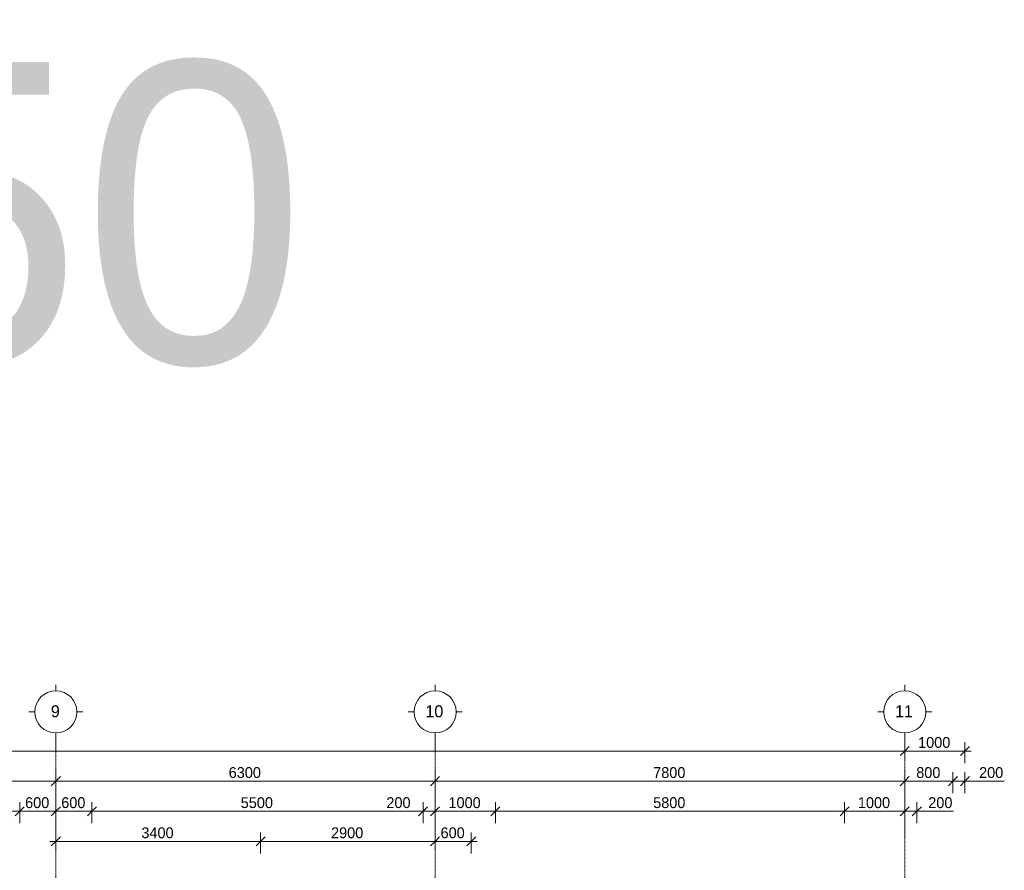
# Model space of a CAD drawing. Header units: millimetres. Extents: x -5900 to 46500, y -6400 to 34843.
# Tile 15 of 15: x 25900 to 42253, y 20720 to 34843. Entities that reach past the tile are written whole.
import ezdxf

# ---------------------------------------------------------------- set-up
doc = ezdxf.new("R2010")
doc.units = ezdxf.units.MM
doc.linetypes.add('StructuralPlan-L15$0$Grid Line', pattern=[22.225, 12.7, -3.175, 3.175, -3.175])
doc.layers.get('Defpoints').update_dxf_attribs({"color": 6})
for name, color, linetype, lineweight in [('S - LINE', 7, 'Continuous', 20), ('StructuralPlan-L15$0$A-010-D_DIM', 7, 'Continuous', 5), ('StructuralPlan-L15$0$A-010-D_DIM-100', 7, 'Continuous', 5), ('StructuralPlan-L15$0$Z-030-M_GRID', 7, 'Continuous', 5), ('StructuralPlan-L15$0$Z-033_T_GRIDREF', 7, 'Continuous', 5)]:
    doc.layers.add(name, color=color, linetype=linetype, lineweight=lineweight)
doc.styles.add('Cubicon', font='Cubicon.ttf')
doc.styles.add('StructuralPlan-L15$0$Cubicon_1', font='Cubicon.ttf', dxfattribs={"height": 200})
doc.styles.add('StructuralPlan-L15$0$Cubicon_2', font='Cubicon.ttf', dxfattribs={"height": 180})
doc.dimstyles.new('StructuralPlan-L15$0$CUB_DIM_1_8', dxfattribs={"dimscale": 304.8, "dimtxt": 181.601257, "dimasz": 0.492126, "dimexe": 0.492126, "dimexo": 0.0625, "dimgap": 0, "dimtad": 1, "dimdec": 0, "dimzin": 0, "dimdsep": 46, "dimtxsty": 'StructuralPlan-L15$0$Cubicon_2', "dimblk1": 'StructuralPlan-L15$0$_Oblique', "dimblk2": 'StructuralPlan-L15$0$_Oblique', "dimsah": 1, "dimcen": 0.09, "dimdle": 0.328084, "dimazin": 0, "dimtfac": 1, "dimtdec": 4, "dimtix": 1, "dimtmove": 0, "dimatfit": 3, "dimfxl": 0.656168, "dimfxlon": 1, "dimtvp": 1, "dimtolj": 1, "dimtzin": 0, "dimarcsym": 2})
doc.dimstyles.new('StructuralPlan-L15$0$CUB_DIM_1_8_1', dxfattribs={"dimscale": 304.8, "dimtxt": 181.601257, "dimasz": 0.492126, "dimexe": 0.492126, "dimexo": 0.0625, "dimgap": 0, "dimtad": 1, "dimdec": 0, "dimzin": 0, "dimdsep": 46, "dimtxsty": 'StructuralPlan-L15$0$Cubicon_2', "dimblk1": 'StructuralPlan-L15$0$_Oblique', "dimblk2": 'StructuralPlan-L15$0$_Oblique', "dimsah": 1, "dimcen": 0.09, "dimdle": 0.328084, "dimazin": 0, "dimtfac": 1, "dimtdec": 4, "dimtix": 1, "dimtmove": 1, "dimatfit": 3, "dimfxl": 0.656168, "dimfxlon": 1, "dimtvp": 1, "dimtolj": 1, "dimtzin": 0, "dimarcsym": 2})

# ---------------------------------------------------------------- blocks, each defined once
blk = doc.blocks.new('StructuralPlan-L15$0$Grid - 00_CUB_ღერძის თავი-752507-L15')
at = {"layer": 'StructuralPlan-L15$0$Z-033_T_GRIDREF'}
for p, q in [((0, 3.5), (0, 4.5)), ((-3.5, 0), (-4.5, 0)), ((3.5, 0), (4.5, 0)), ((0, -3.5), (0, -4.5))]:
    blk.add_line(p, q, dxfattribs=at)
blk.add_circle((0, 0), 3.5, dxfattribs=at)
blk = doc.blocks.new('StructuralPlan-L15$0$DIMBLOCK28-L15')
at = {"layer": 'StructuralPlan-L15$0$A-010-D_DIM-100', "transparency": 16777216}
for p, q in [((0, 22700), (0, 22900)), ((40600, 22700), (40600, 22900)), ((0, 22700), (75, 22775)), ((40600, 22700), (40675, 22775)), ((-100, 22700), (40700, 22700)), ((0, 22700), (-75, 22625)), ((0, 22700), (0, 22550)), ((40600, 22700), (40525, 22625)), ((40600, 22700), (40600, 22550))]:
    blk.add_line(p, q, dxfattribs=at)
at = {"layer": 'StructuralPlan-L15$0$A-010-D_DIM-100', "color": 0, "transparency": 16777216, "insert": (19951, 22933), "char_height": 180, "width": 838.16, "attachment_point": 1, "line_spacing_factor": 0.931288, "style": 'StructuralPlan-L15$0$Cubicon_2'}
blk.add_mtext('40600', dxfattribs=at)
blk = doc.blocks.new('StructuralPlan-L15$0$_Oblique')
at = {"color": 0, "linetype": 'ByBlock', "lineweight": -2}
blk.add_line((-0.5, -0.5), (0.5, 0.5), dxfattribs=at)
blk = doc.blocks.new('StructuralPlan-L15$0$DIMBLOCK32-L15')
at = {"layer": 'StructuralPlan-L15$0$A-010-D_DIM-100', "transparency": 16777216}
for p, q in [((20300, 22200), (20300, 22400)), ((20300, 22200), (20375, 22275)), ((26500, 22200), (26500, 22400)), ((26500, 22200), (26575, 22275)), ((20300, 22200), (20225, 22125)), ((20300, 22200), (26500, 22200)), ((20300, 22200), (20300, 22050)), ((26500, 22200), (26425, 22125)), ((26500, 22200), (26500, 22050))]:
    blk.add_line(p, q, dxfattribs=at)
at = {"layer": 'StructuralPlan-L15$0$A-010-D_DIM-100', "color": 0, "transparency": 16777216, "insert": (23121, 22433), "char_height": 180, "width": 670.53, "attachment_point": 1, "line_spacing_factor": 0.931288, "style": 'StructuralPlan-L15$0$Cubicon_2'}
blk.add_mtext('6200', dxfattribs=at)
blk = doc.blocks.new('StructuralPlan-L15$0$DIMBLOCK33-L15')
at = {"layer": 'StructuralPlan-L15$0$A-010-D_DIM-100', "transparency": 16777216}
for p, q in [((26500, 22200), (26500, 22400)), ((26500, 22200), (26575, 22275)), ((32800, 22200), (32800, 22400)), ((32800, 22200), (32875, 22275)), ((26500, 22200), (26425, 22125)), ((26500, 22200), (32800, 22200)), ((26500, 22200), (26500, 22050)), ((32800, 22200), (32725, 22125)), ((32800, 22200), (32800, 22050))]:
    blk.add_line(p, q, dxfattribs=at)
at = {"layer": 'StructuralPlan-L15$0$A-010-D_DIM-100', "color": 0, "transparency": 16777216, "insert": (29371, 22433), "char_height": 180, "width": 670.53, "attachment_point": 1, "line_spacing_factor": 0.931288, "style": 'StructuralPlan-L15$0$Cubicon_2'}
blk.add_mtext('6300', dxfattribs=at)
blk = doc.blocks.new('StructuralPlan-L15$0$DIMBLOCK34-L15')
at = {"layer": 'StructuralPlan-L15$0$A-010-D_DIM-100', "transparency": 16777216}
for p, q in [((32800, 22200), (32800, 22400)), ((32800, 22200), (32875, 22275)), ((40600, 22200), (40600, 22400)), ((40600, 22200), (40675, 22275)), ((32800, 22200), (32725, 22125)), ((32800, 22200), (40700, 22200)), ((32800, 22200), (32800, 22050)), ((40600, 22200), (40525, 22125)), ((40600, 22200), (40600, 22050))]:
    blk.add_line(p, q, dxfattribs=at)
at = {"layer": 'StructuralPlan-L15$0$A-010-D_DIM-100', "color": 0, "transparency": 16777216, "insert": (36421, 22433), "char_height": 180, "width": 670.53, "attachment_point": 1, "line_spacing_factor": 0.931288, "style": 'StructuralPlan-L15$0$Cubicon_2'}
blk.add_mtext('7800', dxfattribs=at)
blk = doc.blocks.new('StructuralPlan-L15$0$DIMBLOCK46-L15')
at = {"layer": 'StructuralPlan-L15$0$A-010-D_DIM-100', "transparency": 16777216}
for p, q in [((20900, 21700), (20900, 21850)), ((20900, 21700), (20975, 21775)), ((25900, 21700), (25900, 21850)), ((25900, 21700), (25975, 21775)), ((20900, 21700), (20825, 21625)), ((20900, 21700), (25900, 21700)), ((20900, 21700), (20900, 21500)), ((25900, 21700), (25825, 21625)), ((25900, 21700), (25900, 21500))]:
    blk.add_line(p, q, dxfattribs=at)
at = {"layer": 'StructuralPlan-L15$0$A-010-D_DIM-100', "color": 0, "transparency": 16777216, "insert": (23121, 21933), "char_height": 180, "width": 670.53, "attachment_point": 1, "line_spacing_factor": 0.931288, "style": 'StructuralPlan-L15$0$Cubicon_2'}
blk.add_mtext('5000', dxfattribs=at)
blk = doc.blocks.new('StructuralPlan-L15$0$DIMBLOCK47-L15')
at = {"layer": 'StructuralPlan-L15$0$A-010-D_DIM-100', "transparency": 16777216}
for p, q in [((25900, 21700), (25900, 21850)), ((25900, 21700), (25975, 21775)), ((26500, 21700), (26500, 21900)), ((26500, 21700), (26575, 21775)), ((25900, 21700), (25825, 21625)), ((25900, 21700), (26500, 21700)), ((25900, 21700), (25900, 21500)), ((26500, 21700), (26425, 21625)), ((26500, 21700), (26500, 21550))]:
    blk.add_line(p, q, dxfattribs=at)
at = {"layer": 'StructuralPlan-L15$0$A-010-D_DIM-100', "color": 0, "transparency": 16777216, "insert": (25990, 21933), "char_height": 180, "width": 502.9, "attachment_point": 1, "line_spacing_factor": 0.931288, "style": 'StructuralPlan-L15$0$Cubicon_2'}
blk.add_mtext('600', dxfattribs=at)
blk = doc.blocks.new('StructuralPlan-L15$0$DIMBLOCK48-L15')
at = {"layer": 'StructuralPlan-L15$0$A-010-D_DIM-100', "transparency": 16777216}
for p, q in [((26500, 21700), (26500, 21900)), ((26500, 21700), (26575, 21775)), ((27100, 21700), (27100, 21850)), ((27100, 21700), (27175, 21775)), ((26500, 21700), (26425, 21625)), ((26500, 21700), (27100, 21700)), ((26500, 21700), (26500, 21550)), ((27100, 21700), (27025, 21625)), ((27100, 21700), (27100, 21500))]:
    blk.add_line(p, q, dxfattribs=at)
at = {"layer": 'StructuralPlan-L15$0$A-010-D_DIM-100', "color": 0, "transparency": 16777216, "insert": (26590, 21933), "char_height": 180, "width": 502.9, "attachment_point": 1, "line_spacing_factor": 0.931288, "style": 'StructuralPlan-L15$0$Cubicon_2'}
blk.add_mtext('600', dxfattribs=at)
blk = doc.blocks.new('StructuralPlan-L15$0$DIMBLOCK49-L15')
at = {"layer": 'StructuralPlan-L15$0$A-010-D_DIM-100', "transparency": 16777216}
for p, q in [((27100, 21700), (27100, 21850)), ((27100, 21700), (27175, 21775)), ((32600, 21700), (32600, 21850)), ((32600, 21700), (32675, 21775)), ((27100, 21700), (27025, 21625)), ((27100, 21700), (32600, 21700)), ((27100, 21700), (27100, 21500)), ((32600, 21700), (32525, 21625)), ((32600, 21700), (32600, 21500))]:
    blk.add_line(p, q, dxfattribs=at)
at = {"layer": 'StructuralPlan-L15$0$A-010-D_DIM-100', "color": 0, "transparency": 16777216, "insert": (29571, 21933), "char_height": 180, "width": 670.53, "attachment_point": 1, "line_spacing_factor": 0.931288, "style": 'StructuralPlan-L15$0$Cubicon_2'}
blk.add_mtext('5500', dxfattribs=at)
blk = doc.blocks.new('StructuralPlan-L15$0$DIMBLOCK50-L15')
at = {"layer": 'StructuralPlan-L15$0$A-010-D_DIM-100', "transparency": 16777216}
for p, q in [((32600, 21700), (32600, 21850)), ((32600, 21700), (32675, 21775)), ((32800, 21700), (32800, 21900)), ((32800, 21700), (32875, 21775)), ((31990, 21700), (32510, 21700)), ((32510, 21700), (32700, 21700)), ((32600, 21700), (32525, 21625)), ((32600, 21700), (32800, 21700)), ((32600, 21700), (32600, 21500)), ((32800, 21700), (32725, 21625)), ((32800, 21700), (32800, 21550))]:
    blk.add_line(p, q, dxfattribs=at)
at = {"layer": 'StructuralPlan-L15$0$A-010-D_DIM-100', "color": 0, "transparency": 16777216, "insert": (31990, 21933), "char_height": 180, "width": 502.9, "attachment_point": 1, "line_spacing_factor": 0.931288, "style": 'StructuralPlan-L15$0$Cubicon_2'}
blk.add_mtext('200', dxfattribs=at)
blk = doc.blocks.new('StructuralPlan-L15$0$DIMBLOCK51-L15')
at = {"layer": 'StructuralPlan-L15$0$A-010-D_DIM-100', "transparency": 16777216}
for p, q in [((32800, 21700), (32800, 21900)), ((32800, 21700), (32875, 21775)), ((33800, 21700), (33800, 21850)), ((33800, 21700), (33875, 21775)), ((32800, 21700), (32725, 21625)), ((32800, 21700), (33800, 21700)), ((32800, 21700), (32800, 21550)), ((33800, 21700), (33725, 21625)), ((33800, 21700), (33800, 21500))]:
    blk.add_line(p, q, dxfattribs=at)
at = {"layer": 'StructuralPlan-L15$0$A-010-D_DIM-100', "color": 0, "transparency": 16777216, "insert": (33021, 21933), "char_height": 180, "width": 670.53, "attachment_point": 1, "line_spacing_factor": 0.931288, "style": 'StructuralPlan-L15$0$Cubicon_2'}
blk.add_mtext('1000', dxfattribs=at)
blk = doc.blocks.new('StructuralPlan-L15$0$DIMBLOCK52-L15')
at = {"layer": 'StructuralPlan-L15$0$A-010-D_DIM-100', "transparency": 16777216}
for p, q in [((33800, 21700), (33800, 21850)), ((33800, 21700), (33875, 21775)), ((39600, 21700), (39600, 21850)), ((39600, 21700), (39675, 21775)), ((33800, 21700), (33725, 21625)), ((33800, 21700), (39600, 21700)), ((33800, 21700), (33800, 21500)), ((39600, 21700), (39525, 21625)), ((39600, 21700), (39600, 21500))]:
    blk.add_line(p, q, dxfattribs=at)
at = {"layer": 'StructuralPlan-L15$0$A-010-D_DIM-100', "color": 0, "transparency": 16777216, "insert": (36421, 21933), "char_height": 180, "width": 670.53, "attachment_point": 1, "line_spacing_factor": 0.931288, "style": 'StructuralPlan-L15$0$Cubicon_2'}
blk.add_mtext('5800', dxfattribs=at)
blk = doc.blocks.new('StructuralPlan-L15$0$DIMBLOCK53-L15')
at = {"layer": 'StructuralPlan-L15$0$A-010-D_DIM-100', "transparency": 16777216}
for p, q in [((39600, 21700), (39600, 21850)), ((39600, 21700), (39675, 21775)), ((40600, 21700), (40600, 21900)), ((40600, 21700), (40675, 21775)), ((39600, 21700), (39525, 21625)), ((39600, 21700), (40600, 21700)), ((39600, 21700), (39600, 21500)), ((40600, 21700), (40525, 21625)), ((40600, 21700), (40600, 21550))]:
    blk.add_line(p, q, dxfattribs=at)
at = {"layer": 'StructuralPlan-L15$0$A-010-D_DIM-100', "color": 0, "transparency": 16777216, "insert": (39821, 21933), "char_height": 180, "width": 670.53, "attachment_point": 1, "line_spacing_factor": 0.931288, "style": 'StructuralPlan-L15$0$Cubicon_2'}
blk.add_mtext('1000', dxfattribs=at)
blk = doc.blocks.new('StructuralPlan-L15$0$DIMBLOCK54-L15')
at = {"layer": 'StructuralPlan-L15$0$A-010-D_DIM-100', "transparency": 16777216}
for p, q in [((40600, 21700), (40600, 21900)), ((40600, 21700), (40675, 21775)), ((40800, 21700), (40800, 21850)), ((40800, 21700), (40875, 21775)), ((40600, 21700), (40525, 21625)), ((40600, 21700), (40900, 21700)), ((40600, 21700), (40600, 21550)), ((40890, 21700), (40700, 21700)), ((40800, 21700), (40725, 21625)), ((40800, 21700), (40800, 21500)), ((41410, 21700), (40890, 21700))]:
    blk.add_line(p, q, dxfattribs=at)
at = {"layer": 'StructuralPlan-L15$0$A-010-D_DIM-100', "color": 0, "transparency": 16777216, "insert": (40990, 21933), "char_height": 180, "width": 502.9, "attachment_point": 1, "line_spacing_factor": 0.931288, "style": 'StructuralPlan-L15$0$Cubicon_2'}
blk.add_mtext('200', dxfattribs=at)
blk = doc.blocks.new('StructuralPlan-L15$0$DIMBLOCK164-L15')
at = {"layer": 'StructuralPlan-L15$0$A-010-D_DIM-100', "transparency": 16777216}
for p, q in [((40600, 22200), (40600, 22400)), ((40600, 22200), (40675, 22275)), ((41400, 22200), (41400, 22350)), ((41400, 22200), (41475, 22275)), ((40500, 22200), (41400, 22200)), ((40600, 22200), (40525, 22125)), ((40600, 22200), (40600, 22050)), ((41400, 22200), (41325, 22125)), ((41400, 22200), (41400, 22000))]:
    blk.add_line(p, q, dxfattribs=at)
at = {"layer": 'StructuralPlan-L15$0$A-010-D_DIM-100', "color": 0, "transparency": 16777216, "insert": (40790, 22433), "char_height": 180, "width": 502.9, "attachment_point": 1, "line_spacing_factor": 0.931288, "style": 'StructuralPlan-L15$0$Cubicon_2'}
blk.add_mtext('800', dxfattribs=at)
blk = doc.blocks.new('StructuralPlan-L15$0$DIMBLOCK165-L15')
at = {"layer": 'StructuralPlan-L15$0$A-010-D_DIM-100', "transparency": 16777216}
for p, q in [((41400, 22200), (41400, 22350)), ((41400, 22200), (41475, 22275)), ((41600, 22200), (41600, 22350)), ((41600, 22200), (41675, 22275)), ((41400, 22200), (41325, 22125)), ((41400, 22200), (41700, 22200)), ((41400, 22200), (41400, 22000)), ((41734, 22200), (41500, 22200)), ((41600, 22200), (41525, 22125)), ((41600, 22200), (41600, 22000)), ((42253, 22200), (41734, 22200))]:
    blk.add_line(p, q, dxfattribs=at)
at = {"layer": 'StructuralPlan-L15$0$A-010-D_DIM-100', "color": 0, "transparency": 16777216, "insert": (41834, 22433), "char_height": 180, "width": 502.9, "attachment_point": 1, "line_spacing_factor": 0.931288, "style": 'StructuralPlan-L15$0$Cubicon_2'}
blk.add_mtext('200', dxfattribs=at)
blk = doc.blocks.new('StructuralPlan-L15$0$DIMBLOCK166-L15')
at = {"layer": 'StructuralPlan-L15$0$A-010-D_DIM-100', "transparency": 16777216}
for p, q in [((40600, 22700), (40600, 22900)), ((40600, 22700), (40675, 22775)), ((41600, 22700), (41600, 22850)), ((41600, 22700), (41675, 22775)), ((40500, 22700), (41700, 22700)), ((40600, 22700), (40525, 22625)), ((40600, 22700), (40600, 22550)), ((41600, 22700), (41525, 22625)), ((41600, 22700), (41600, 22500))]:
    blk.add_line(p, q, dxfattribs=at)
at = {"layer": 'StructuralPlan-L15$0$A-010-D_DIM-100', "color": 0, "transparency": 16777216, "insert": (40821, 22933), "char_height": 180, "width": 670.53, "attachment_point": 1, "line_spacing_factor": 0.931288, "style": 'StructuralPlan-L15$0$Cubicon_2'}
blk.add_mtext('1000', dxfattribs=at)
blk = doc.blocks.new('StructuralPlan-L15$0$DIMBLOCK208-L15')
at = {"layer": 'StructuralPlan-L15$0$A-010-D_DIM-100', "transparency": 16777216}
for p, q in [((26500, 21200), (26500, 21400)), ((26500, 21200), (26575, 21275)), ((29900, 21200), (29900, 21350)), ((29900, 21200), (29975, 21275)), ((26400, 21200), (29900, 21200)), ((26500, 21200), (26425, 21125)), ((26500, 21200), (26500, 21050)), ((29900, 21200), (29825, 21125)), ((29900, 21200), (29900, 21000))]:
    blk.add_line(p, q, dxfattribs=at)
at = {"layer": 'StructuralPlan-L15$0$A-010-D_DIM-100', "color": 0, "transparency": 16777216, "insert": (27921, 21433), "char_height": 180, "width": 670.53, "attachment_point": 1, "line_spacing_factor": 0.931288, "style": 'StructuralPlan-L15$0$Cubicon_2'}
blk.add_mtext('3400', dxfattribs=at)
blk = doc.blocks.new('StructuralPlan-L15$0$DIMBLOCK209-L15')
at = {"layer": 'StructuralPlan-L15$0$A-010-D_DIM-100', "transparency": 16777216}
for p, q in [((29900, 21200), (29900, 21350)), ((29900, 21200), (29975, 21275)), ((32800, 21200), (32800, 21400)), ((32800, 21200), (32875, 21275)), ((29900, 21200), (29825, 21125)), ((29900, 21200), (32800, 21200)), ((29900, 21200), (29900, 21000)), ((32800, 21200), (32725, 21125)), ((32800, 21200), (32800, 21050))]:
    blk.add_line(p, q, dxfattribs=at)
at = {"layer": 'StructuralPlan-L15$0$A-010-D_DIM-100', "color": 0, "transparency": 16777216, "insert": (31071, 21433), "char_height": 180, "width": 670.53, "attachment_point": 1, "line_spacing_factor": 0.931288, "style": 'StructuralPlan-L15$0$Cubicon_2'}
blk.add_mtext('2900', dxfattribs=at)
blk = doc.blocks.new('StructuralPlan-L15$0$DIMBLOCK210-L15')
at = {"layer": 'StructuralPlan-L15$0$A-010-D_DIM-100', "transparency": 16777216}
for p, q in [((32800, 21200), (32800, 21400)), ((32800, 21200), (32875, 21275)), ((33400, 21200), (33400, 21350)), ((33400, 21200), (33475, 21275)), ((32800, 21200), (32725, 21125)), ((32800, 21200), (33500, 21200)), ((32800, 21200), (32800, 21050)), ((33400, 21200), (33325, 21125)), ((33400, 21200), (33400, 21000))]:
    blk.add_line(p, q, dxfattribs=at)
at = {"layer": 'StructuralPlan-L15$0$A-010-D_DIM-100', "color": 0, "transparency": 16777216, "insert": (32890, 21433), "char_height": 180, "width": 502.9, "attachment_point": 1, "line_spacing_factor": 0.931288, "style": 'StructuralPlan-L15$0$Cubicon_2'}
blk.add_mtext('600', dxfattribs=at)
blk = doc.blocks.new('StructuralPlan-L15')
at = {"layer": 'StructuralPlan-L15$0$Z-030-M_GRID', "linetype": 'StructuralPlan-L15$0$Grid Line'}
for p, q in [((26500, 22900), (26500, -5500)), ((32800, 22900), (32800, -5500)), ((40600, 22900), (40600, -5500))]:
    blk.add_line(p, q, dxfattribs=at)
at = {"layer": 'StructuralPlan-L15$0$Z-033_T_GRIDREF', "xscale": 99.99999999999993, "yscale": 99.99999999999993, "zscale": 99.99999999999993, "rotation": 180}
for p in [(26500, 23350), (32800, 23350), (40600, 23350)]:
    blk.add_blockref('StructuralPlan-L15$0$Grid - 00_CUB_ღერძის თავი-752507-L15', p, dxfattribs=at)
at = {"layer": 'StructuralPlan-L15$0$Z-033_T_GRIDREF', "char_height": 200, "attachment_point": 1, "style": 'StructuralPlan-L15$0$Cubicon_1'}
for s, insert, width in [('\\fCubicon|b0|i0|c204|p2|;9', (26417.6, 23459.8), 192.405), ('10', (32638.1, 23459.8), 384.81), ('11', (40438.1, 23459.8), 384.81)]:
    blk.add_mtext(s, dxfattribs=dict(at, insert=insert, width=width))
at = {"layer": 'StructuralPlan-L15$0$A-010-D_DIM'}
for base, p1, p2, override, picture, middle in [((40600, 22700), (0, 22900), (40600, 22900), {"dimpost": '<>', "dimfxl": 40599.999976}, 'StructuralPlan-L15$0$DIMBLOCK28-L15', (20300, 22791.8)), ((41600, 22700), (40600, 22900), (41600, 22500), {"dimpost": '<>', "dimfxl": 1077.032984}, 'StructuralPlan-L15$0$DIMBLOCK166-L15', (41100, 22791.8)), ((26500, 22200), (20300, 22400), (26500, 22400), {"dimpost": '<>', "dimfxl": 6200}, 'StructuralPlan-L15$0$DIMBLOCK32-L15', (23400, 22291.8)), ((32800, 22200), (26500, 22400), (32800, 22400), {"dimpost": '<>', "dimfxl": 6299.999976}, 'StructuralPlan-L15$0$DIMBLOCK33-L15', (29650, 22291.9)), ((40600, 22200), (32800, 22400), (40600, 22400), {"dimpost": '<>', "dimfxl": 7800.000012}, 'StructuralPlan-L15$0$DIMBLOCK34-L15', (36700, 22291.8)), ((41400, 22200), (40600, 22400), (41400, 22000), {"dimpost": '<>', "dimfxl": 894.427213}, 'StructuralPlan-L15$0$DIMBLOCK164-L15', (41000, 22291.8)), ((25900, 21700), (20900, 21500), (25900, 21500), {"dimpost": '<>', "dimfxl": 5000}, 'StructuralPlan-L15$0$DIMBLOCK46-L15', (23400, 21791.8)), ((26500, 21700), (25900, 21500), (26500, 21900), {"dimpost": '<>', "dimfxl": 721.110255}, 'StructuralPlan-L15$0$DIMBLOCK47-L15', (26200, 21791.8)), ((27100, 21700), (26500, 21900), (27100, 21500), {"dimpost": '<>', "dimfxl": 721.110255}, 'StructuralPlan-L15$0$DIMBLOCK48-L15', (26800, 21791.8)), ((32600, 21700), (27100, 21500), (32600, 21500), {"dimpost": '<>', "dimfxl": 5499.999976}, 'StructuralPlan-L15$0$DIMBLOCK49-L15', (29850, 21791.8)), ((33800, 21700), (32800, 21900), (33800, 21500), {"dimpost": '<>', "dimfxl": 1077.032961}, 'StructuralPlan-L15$0$DIMBLOCK51-L15', (33300, 21791.8)), ((39600, 21700), (33800, 21500), (39600, 21500), {"dimpost": '<>', "dimfxl": 5800.000012}, 'StructuralPlan-L15$0$DIMBLOCK52-L15', (36700, 21791.8)), ((40600, 21700), (39600, 21500), (40600, 21900), {"dimpost": '<>', "dimfxl": 1077.032961}, 'StructuralPlan-L15$0$DIMBLOCK53-L15', (40100, 21791.8)), ((29900, 21200), (26500, 21400), (29900, 21000), {"dimpost": '<>', "dimfxl": 3423.448517}, 'StructuralPlan-L15$0$DIMBLOCK208-L15', (28200, 21291.9)), ((32800, 21200), (29900, 21000), (32800, 21400), {"dimpost": '<>', "dimfxl": 2927.456247}, 'StructuralPlan-L15$0$DIMBLOCK209-L15', (31350, 21291.8)), ((33400, 21200), (32800, 21400), (33400, 21000), {"dimpost": '<>', "dimfxl": 721.110295}, 'StructuralPlan-L15$0$DIMBLOCK210-L15', (33100, 21291.8))]:
    dim = blk.add_linear_dim(base=base, p1=p1, p2=p2, dimstyle='StructuralPlan-L15$0$CUB_DIM_1_8', override=override, dxfattribs=at)
    dim.commit()
    dim.dimension.update_dxf_attribs({"geometry": picture, "text_midpoint": middle})
for base, p1, p2, override, picture, middle in [((41600, 22200), (41400, 22000), (41600, 22000), {"dimpost": '<>', "dimfxl": 200}, 'StructuralPlan-L15$0$DIMBLOCK165-L15', (42085.4, 22313.1)), ((32800, 21700), (32600, 21500), (32800, 21900), {"dimpost": '<>', "dimfxl": 447.213595}, 'StructuralPlan-L15$0$DIMBLOCK50-L15', (32241.9, 21813.1)), ((40800, 21700), (40600, 21900), (40800, 21500), {"dimpost": '<>', "dimfxl": 447.213595}, 'StructuralPlan-L15$0$DIMBLOCK54-L15', (41241.9, 21813.1))]:
    dim = blk.add_linear_dim(base=base, p1=p1, p2=p2, dimstyle='StructuralPlan-L15$0$CUB_DIM_1_8_1', override=override, dxfattribs=at)
    dim.commit()
    dim.dimension.update_dxf_attribs({"geometry": picture, "text_midpoint": middle, "dimtype": 128})

msp = doc.modelspace()

# ---------------------------------------------------------------- block references
at = {"layer": 'S - LINE'}
msp.add_blockref('StructuralPlan-L15', (0, 0), dxfattribs=at)

# ---------------------------------------------------------------- texts
at = {"layer": 'Defpoints', "transparency": 33554687, "insert": (20430, 31606.7), "char_height": 5000, "attachment_point": 5, "style": 'Cubicon'}
msp.add_mtext('49.550', dxfattribs=at)

doc.saveas('drawing.dxf')
